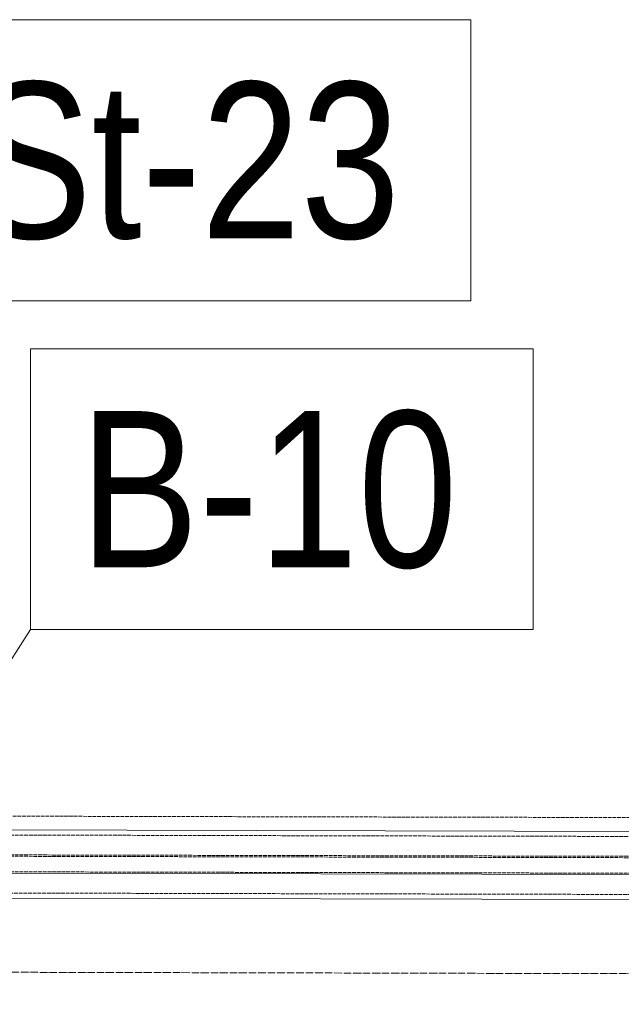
# Model space of a CAD drawing. Header units: millimetres. Extents: x -15129 to 9171, y -18789 to 5877.
# Tile 21 of 256: x -10104 to -9623, y -16803 to -16015. Entities that reach past the tile are written whole.
import ezdxf

# ---------------------------------------------------------------- set-up
doc = ezdxf.new("R2010")
doc.units = ezdxf.units.MM
doc.linetypes.add('ACAD_ISO02W100', pattern=[15, 12, -3])
doc.linetypes.add('ACAD_ISO04W100', pattern=[30, 24, -3, 0, -3])
for name, color, linetype in [('AS_Belki', 145, 'Continuous'), ('AS_Sciany betonowe', 252, 'Continuous'), ('AS_Siatki', 72, 'Continuous')]:
    doc.layers.add(name, color=color, linetype=linetype)
doc.styles.add('Arial Narrow', font='ARIALN.TTF', dxfattribs={"height": 5})

msp = doc.modelspace()

# ---------------------------------------------------------------- linework, layer by layer
at = {"color": 7, "lineweight": 13}
msp.add_line((-10287.38, -16803.39), (-10095.62, -16503.39), dxfattribs=at)
for points in [[(-10185.45, -16239.95), (-9743.19, -16239.95), (-9743.19, -16014.95), (-10185.45, -16014.95), (-10185.45, -16239.95)], [(-10095.62, -16503.39), (-9693.18, -16503.39), (-9693.18, -16278.39), (-10095.62, -16278.39), (-10095.62, -16503.39)]]:
    msp.add_lwpolyline(points, dxfattribs=at)
at = {"layer": 'AS_Belki', "color": 84, "linetype": 'ACAD_ISO02W100', "lineweight": 13, "ltscale": 0.25}
for p, q in [((-9313.78, -16669.66), (-10277.25, -16667.49)), ((-9313.81, -16685.56), (-10277.29, -16683.39)), ((-9313.82, -16686.66), (-10277.29, -16684.49)), ((-9313.84, -16699.11), (-10277.32, -16696.93)), ((-10277.36, -16713.93), (-9313.88, -16716.11))]:
    msp.add_line(p, q, dxfattribs=at)
at = {"layer": 'AS_Belki', "color": 145, "linetype": 'Continuous', "lineweight": 13, "ltscale": 0.25}
for p, q in [((-9313.77, -16665.56), (-10277.24, -16663.39)), ((-9313.85, -16700.21), (-10277.32, -16698.03)), ((-10267.37, -16718.05), (-9323.89, -16720.18))]:
    msp.add_line(p, q, dxfattribs=at)
at = {"layer": 'AS_Sciany betonowe', "color": 145, "linetype": 'ACAD_ISO02W100', "lineweight": 13, "ltscale": 0.25}
msp.add_line((-10267.22, -16652.38), (-9323.74, -16654.51), dxfattribs=at)
at = {"layer": 'AS_Siatki', "color": 20, "linetype": 'ACAD_ISO04W100', "lineweight": 13, "ltscale": 0.25}
msp.add_line((-11608.02, -16774.36), (105.98, -16800.77), dxfattribs=at)

# ---------------------------------------------------------------- texts
at = {"color": 7, "lineweight": 13, "style": 'Arial Narrow'}
for s, p in [('St-23', (-10141.93, -16189.95)), ('B-10', (-10056.19, -16453.39))]:
    msp.add_text(s, height=125, dxfattribs=at).set_placement(p)

doc.saveas('drawing.dxf')
